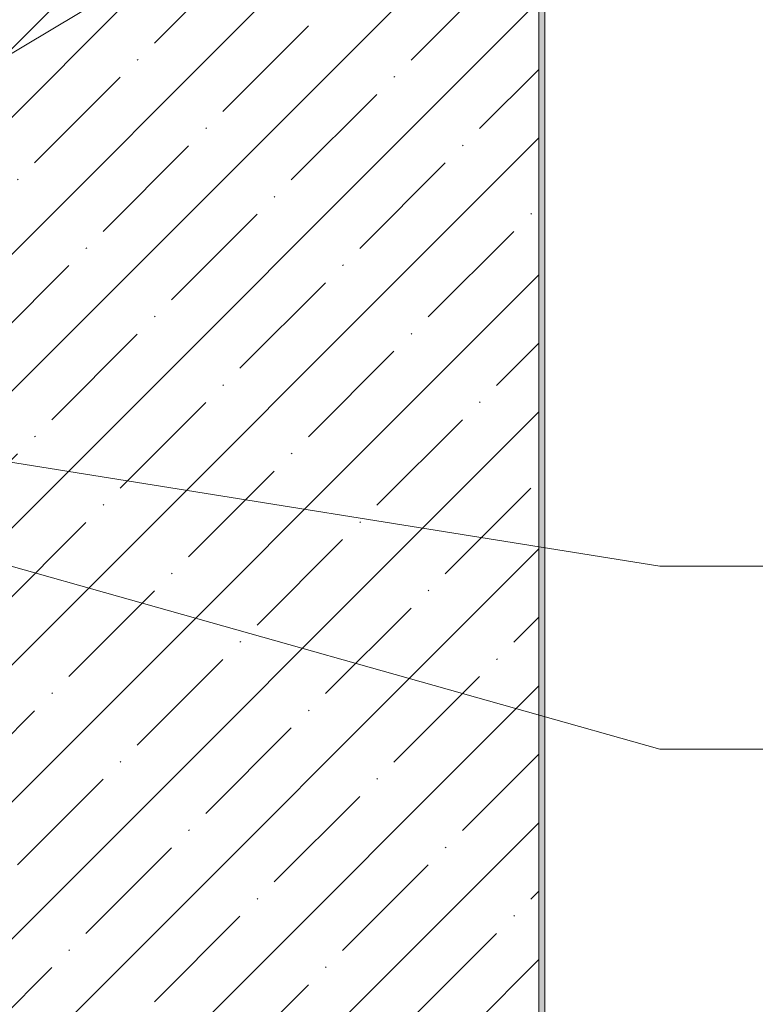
# Model space of a CAD drawing. Header units: millimetres. Extents: x 10958 to 12779, y 32661 to 34860.
# Tile 10 of 15: x 11709 to 11950, y 33058 to 33381. Entities that reach past the tile are written whole.
import ezdxf

# ---------------------------------------------------------------- set-up
doc = ezdxf.new("R2010")
doc.units = ezdxf.units.MM
for name, color, linetype, lineweight in [('_Thin Lines_', 7, 'Continuous', 9), ('Detail Items', 7, 'Continuous', 20), ('Text Notes', 7, 'Continuous', 9)]:
    doc.layers.add(name, color=color, linetype=linetype, lineweight=lineweight)

msp = doc.modelspace()

# ---------------------------------------------------------------- hatches: boundary and pattern name
at = {"layer": 'Detail Items', "lineweight": 9}
h = msp.add_hatch(dxfattribs=at)
h.set_pattern_fill('FP_1', color=256, style=0, pattern_type=2)
h.set_pattern_definition([(45, (0, 0), (-22.45064, 22.45064), []), (45, (22.45, 0), (-22.45064, 22.45064), [39.688, -7.938, 0.33528, -7.602])])
h.paths.add_polyline_path([(11879.32, 32871.24), (11879.32, 34371.24), (11631.82, 34371.24), (11631.74, 33281.53), (11631.49, 33280.93), (11630.57, 33279.89), (11629.32, 33278.64), (11629.32, 32871.24), (11750.87, 32871.24)])
at = {"layer": 'Detail Items', "true_color": 0xffffff}
msp.add_hatch(color=7, dxfattribs=at).paths.add_polyline_path([(11881.32, 32811.24), (11881.32, 34371.24), (11879.32, 34371.24), (11879.32, 32811.24)])

# ---------------------------------------------------------------- linework, layer by layer
at = {"layer": '_Thin Lines_'}
for p, q in [((11879.32, 34371.24), (11879.32, 32811.24)), ((11881.32, 32811.24), (11881.32, 34371.24))]:
    msp.add_line(p, q, dxfattribs=at)
at = {"layer": 'Text Notes'}
for p, q in [((11533.65, 33266.25), (11836.37, 33447.68)), ((11594.74, 33253.72), (11919.01, 33201.7)), ((11619.42, 33226.22), (11919.01, 33141.7)), ((11919.01, 33201.7), (11983.01, 33201.7)), ((11919.01, 33141.7), (11983.01, 33141.7))]:
    msp.add_line(p, q, dxfattribs=at)

doc.saveas('drawing.dxf')
